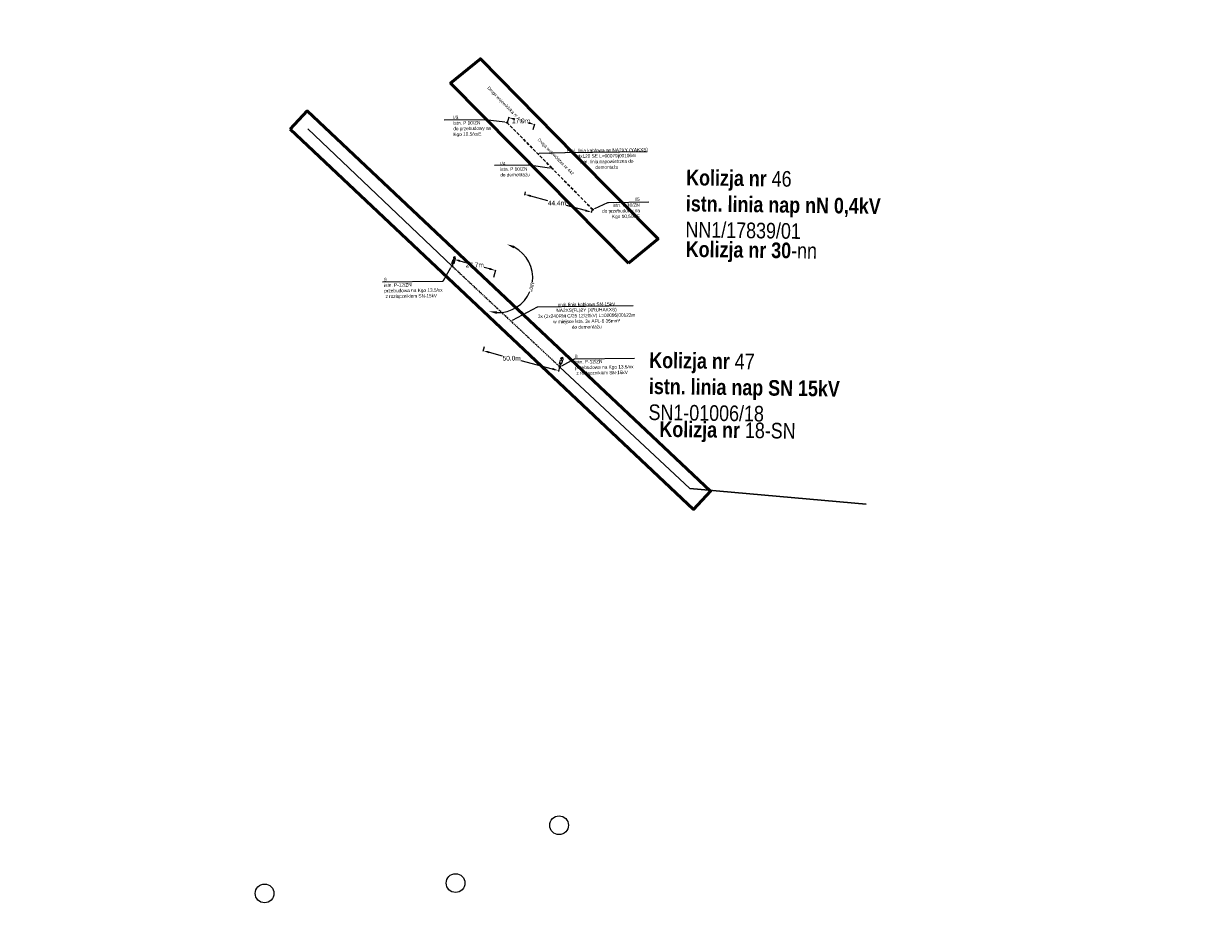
# Model space of a CAD drawing. Header units: millimetres. Extents: x 6504137 to 6515825, y 5737606 to 5784558.
# Tile 8 of 115: x 6504182 to 6504941, y 5740490 to 5741064. Entities that reach past the tile are written whole.
import ezdxf
from ezdxf import colors
from ezdxf.entities.mleader import LeaderData, LeaderLine
from ezdxf.math import Vec2, Vec3

# ---------------------------------------------------------------- set-up
doc = ezdxf.new("R2010")
doc.units = ezdxf.units.MM
doc.linetypes.add('JIS_02_2.0', pattern=[3, 2, -1])
doc.linetypes.add('KRESKAKROPKA', pattern=[1, 0.5, -0.25, 0, -0.25])
for name, color, linetype in [('#Nr Działek', 6, 'Continuous'), ('- kolizja linia SN', 1, 'Continuous'), ('_Kąt załomu', 7, 'Continuous'), ('_Opisy', 7, 'Continuous')]:
    doc.layers.add(name, color=color, linetype=linetype)
for name, color, linetype, lineweight in [('-Linia kablowa nn', 132, 'JIS_02_2.0', 30), ('-Linia kablowa SN', 1, 'KRESKAKROPKA', 30), ('_-demontaż nn', 132, 'DEMONTAZ', 20), ('_trasa_slupy', 1, 'Continuous', 20), ('_Zakres mapy projektowej', 4, 'Continuous', 50)]:
    doc.layers.add(name, color=color, linetype=linetype, lineweight=lineweight)
doc.layers.add('-wymiary', color=7, linetype='Continuous', lineweight=35, true_color=0x000000)
doc.layers.add('istn. linia nap.', color=7, linetype='Continuous', lineweight=0, true_color=0x000000)
doc.styles.add('Arial_Narr', font='ARIALN.TTF')
doc.styles.add('GEO-INFO', font='arial.ttf')
doc.styles.get("Standard").update_dxf_attribs({"font": 'ARIALN.TTF'})
doc.linetypes.add('DEMONTAZ', pattern='A,1,["x",Standard,S=1,R=0,X=-0.1,Y=-0.35],1', length=2)
doc.dimstyles.new('Kat załomu', dxfattribs={"dimtxt": 2.2, "dimasz": 5, "dimexe": 0.18, "dimexo": 0.0625, "dimtad": 0, "dimtih": 1, "dimtoh": 1, "dimdec": 4, "dimzin": 0, "dimdsep": 46, "dimtxsty": 'Standard', "dimcen": 0.9, "dimse1": 1, "dimse2": 1, "dimadec": 0, "dimazin": 0, "dimtfac": 1, "dimtdec": 4, "dimtofl": 0, "dimtmove": 0, "dimatfit": 3, "dimfxl": 1, "dimtolj": 1, "dimtzin": 0, "dimarcsym": 0})
doc.dimstyles.new('McRobic', dxfattribs={"dimtxt": 3, "dimasz": 4, "dimexe": 0.5, "dimexo": 0.04, "dimgap": 0.4, "dimtad": 0, "dimtih": 1, "dimtoh": 1, "dimdec": 1, "dimrnd": 0.01, "dimzin": 0, "dimdsep": 46, "dimtxsty": 'Standard', "dimcen": 0.09, "dimadec": 0, "dimazin": 0, "dimtfac": 1, "dimtdec": 1, "dimtofl": 0, "dimtmove": 0, "dimatfit": 3, "dimfxl": 1, "dimtolj": 1, "dimtzin": 0, "dimlwd": 25, "dimlwe": 25, "dimarcsym": 0})

# ---------------------------------------------------------------- blocks, each defined once
blk = doc.blocks.new('*D57')
at = {"layer": '_Kąt załomu', "color": 0, "lineweight": -2, "transparency": 16777216}
for start, end in [(353.27685, 61.78867), (268.30261, 336.81539)]:
    blk.add_arc((6504563.77, 5741194.39), 21.69, start, end, dxfattribs=at)
at = {"layer": '_Kąt załomu', "color": 0, "transparency": 16777216}
for points in [[(6504573.71, 5741212.73), (6504574.33, 5741214.27), (6504569.37, 5741215.34)], [(6504563, 5741171.88), (6504563.24, 5741173.53), (6504558.18, 5741173.43)]]:
    blk.add_solid(points, dxfattribs=at)
at = {"layer": 'Defpoints', "color": 0, "transparency": 16777216}
for p in [(6504940.54, 5742603.21), (6504584.71, 5741200.02), (6504563.77, 5741194.39), (6504485.68, 5740901.64)]:
    blk.add_point(p, dxfattribs=at)
at = {"layer": '_Kąt załomu', "color": 0, "transparency": 16777216, "insert": (6504584.72, 5741188.79), "char_height": 2.2, "attachment_point": 5, "rotation": 255}
blk.add_mtext('\\A1;180°', dxfattribs=at)
blk = doc.blocks.new('*D58')
at = {"layer": '_Kąt załomu', "color": 0, "lineweight": -2, "transparency": 16777216}
for start, end in [(353.09207, 62.15256), (267.9761, 337.03786)]:
    blk.add_arc((6504485.68, 5740901.64), 22.23, start, end, dxfattribs=at)
at = {"layer": '_Kąt załomu', "color": 0, "transparency": 16777216}
for points in [[(6504495.76, 5740920.53), (6504496.37, 5740922.08), (6504491.41, 5740923.13)], [(6504484.77, 5740878.6), (6504485.01, 5740880.25), (6504479.95, 5740880.16)]]:
    blk.add_solid(points, dxfattribs=at)
at = {"layer": 'Defpoints', "color": 0, "transparency": 16777216}
for p in [(6504563.77, 5741194.39), (6504485.68, 5740901.64), (6504501.42, 5740885.94), (6504181.97, 5739763.06)]:
    blk.add_point(p, dxfattribs=at)
at = {"layer": '_Kąt załomu', "color": 0, "transparency": 16777216, "insert": (6504507.16, 5740895.91), "char_height": 2.2, "attachment_point": 5, "rotation": 255}
blk.add_mtext('\\A1;180°', dxfattribs=at)
blk = doc.blocks.new('*D59')
at = {"layer": '_Kąt załomu', "color": 0, "lineweight": -2, "transparency": 16777216}
for start, end in [(13.73171, 63.85721), (309.67861, 359.80066)]:
    blk.add_arc((6504181.97, 5739763.06), 25.6, start, end, dxfattribs=at)
at = {"layer": '_Kąt załomu', "color": 0, "transparency": 16777216}
for points in [[(6504192.96, 5739785.27), (6504193.54, 5739786.83), (6504188.57, 5739787.8)], [(6504198.78, 5739742.67), (6504197.85, 5739744.05), (6504194.17, 5739740.56)]]:
    blk.add_solid(points, dxfattribs=at)
at = {"layer": 'Defpoints', "color": 0, "transparency": 16777216}
for p in [(6504485.68, 5740901.64), (6504181.97, 5739763.06), (6504206.58, 5739756.01), (6504874.76, 5738485.57)]:
    blk.add_point(p, dxfattribs=at)
at = {"layer": '_Kąt załomu', "color": 0, "transparency": 16777216, "insert": (6504207.39, 5739766.08), "char_height": 2.2, "attachment_point": 5, "rotation": 277}
blk.add_mtext('\\A1;137°', dxfattribs=at)
blk = doc.blocks.new('OKRAG_PELNY')
at = {"color": 0}
blk.add_lwpolyline([(0.5, 0), (0.482963, -0.12941), (0.433013, -0.25), (0.353553, -0.353553), (0.25, -0.433013), (0.12941, -0.482963), (0, -0.5), (-0.12941, -0.482963), (-0.25, -0.433013), (-0.353553, -0.353553), (-0.433013, -0.25), (-0.482963, -0.12941), (-0.5, 0), (-0.482963, 0.12941), (-0.433013, 0.25), (-0.353553, 0.353553), (-0.25, 0.433013), (-0.12941, 0.482963), (0, 0.5), (0.12941, 0.482963), (0.25, 0.433013), (0.353553, 0.353553), (0.433013, 0.25), (0.482963, 0.12941)], close=True, dxfattribs=at)
blk = doc.blocks.new('*D173')
at = {"layer": '-wymiary', "color": 0, "linetype": 'Continuous', "lineweight": 25, "transparency": 16777216}
for p, q in [((6504491.85, 5741001.09), (6504492.82, 5741004.74)), ((6504508.25, 5740996.74), (6504509.22, 5741000.39))]:
    blk.add_line(p, q, dxfattribs=at)
at = {"layer": '-wymiary', "color": 0, "lineweight": 25, "transparency": 16777216}
for p, q in [((6504496.56, 5741003.23), (6504494.62, 5741003.75)), ((6504505.22, 5741000.94), (6504506.34, 5741000.64))]:
    blk.add_line(p, q, dxfattribs=at)
at = {"layer": '-wymiary', "color": 0, "transparency": 16777216}
for points in [[(6504496.73, 5741003.88), (6504496.39, 5741002.59), (6504492.69, 5741004.26)], [(6504505.05, 5741000.29), (6504505.39, 5741001.58), (6504509.09, 5740999.91)]]:
    blk.add_solid(points, dxfattribs=at)
at = {"layer": 'Defpoints', "color": 0, "transparency": 16777216}
for p in [(6504492.69, 5741004.26), (6504491.84, 5741001.05), (6504508.24, 5740996.7)]:
    blk.add_point(p, dxfattribs=at)
at = {"layer": '-wymiary', "color": 0, "transparency": 16777216, "insert": (6504500.48, 5741002.19), "char_height": 3, "attachment_point": 5, "rotation": 0.02135, "style": 'GEO-INFO'}
blk.add_mtext('\\A1;17.0m', dxfattribs=at)
blk = doc.blocks.new('*D174')
at = {"layer": '-wymiary', "color": 0, "linetype": 'Continuous', "lineweight": 25, "transparency": 16777216}
for p, q in [((6504503.19, 5740956.83), (6504502.61, 5740954.65)), ((6504546.04, 5740945.41), (6504545.46, 5740943.23))]:
    blk.add_line(p, q, dxfattribs=at)
at = {"layer": '-wymiary', "color": 0, "lineweight": 25, "transparency": 16777216}
for p, q in [((6504506.61, 5740954.1), (6504517.39, 5740951.23)), ((6504541.73, 5740944.74), (6504529.51, 5740948))]:
    blk.add_line(p, q, dxfattribs=at)
at = {"layer": '-wymiary', "color": 0, "transparency": 16777216}
for points in [[(6504506.78, 5740954.75), (6504506.43, 5740953.46), (6504502.74, 5740955.13)], [(6504541.55, 5740944.1), (6504541.9, 5740945.39), (6504545.59, 5740943.71)]]:
    blk.add_solid(points, dxfattribs=at)
at = {"layer": 'Defpoints', "color": 0, "transparency": 16777216}
for p in [(6504503.2, 5740956.87), (6504502.74, 5740955.13), (6504546.05, 5740945.44)]:
    blk.add_point(p, dxfattribs=at)
at = {"layer": '-wymiary', "color": 0, "transparency": 16777216, "insert": (6504523.45, 5740949.61), "char_height": 3, "attachment_point": 5, "rotation": 0.02135, "style": 'GEO-INFO'}
blk.add_mtext('\\A1;44.4m', dxfattribs=at)
blk = doc.blocks.new('*D181')
at = {"layer": '-wymiary', "color": 0, "linetype": 'Continuous', "lineweight": 25, "transparency": 16777216}
for p, q in [((6504456.29, 5740909.25), (6504457.57, 5740914.03)), ((6504483, 5740902.1), (6504484.28, 5740906.88))]:
    blk.add_line(p, q, dxfattribs=at)
at = {"layer": '-wymiary', "color": 0, "lineweight": 25, "transparency": 16777216}
for p, q in [((6504461.31, 5740912.52), (6504464.78, 5740911.59)), ((6504480.29, 5740907.43), (6504476.83, 5740908.36))]:
    blk.add_line(p, q, dxfattribs=at)
at = {"layer": '-wymiary', "color": 0, "transparency": 16777216}
for points in [[(6504461.48, 5740913.16), (6504461.14, 5740911.87), (6504457.44, 5740913.55)], [(6504480.12, 5740906.79), (6504480.46, 5740908.07), (6504484.16, 5740906.4)]]:
    blk.add_solid(points, dxfattribs=at)
at = {"layer": 'Defpoints', "color": 0, "transparency": 16777216}
for p in [(6504457.44, 5740913.55), (6504456.28, 5740909.21), (6504482.99, 5740902.06)]:
    blk.add_point(p, dxfattribs=at)
at = {"layer": '-wymiary', "color": 0, "transparency": 16777216, "insert": (6504470.8, 5740909.97), "char_height": 3, "attachment_point": 5, "rotation": 0.02135, "style": 'GEO-INFO'}
blk.add_mtext('\\A1;27.7m', dxfattribs=at)
blk = doc.blocks.new('*D182')
at = {"layer": '-wymiary', "color": 0, "linetype": 'Continuous', "lineweight": 25, "transparency": 16777216}
for p, q in [((6504476.82, 5740857.47), (6504476.04, 5740854.52)), ((6504525.16, 5740844.73), (6504524.38, 5740841.78))]:
    blk.add_line(p, q, dxfattribs=at)
at = {"layer": '-wymiary', "color": 0, "lineweight": 25, "transparency": 16777216}
for p, q in [((6504480.04, 5740853.98), (6504488.44, 5740851.76)), ((6504520.64, 5740843.28), (6504500.45, 5740848.6))]:
    blk.add_line(p, q, dxfattribs=at)
at = {"layer": '-wymiary', "color": 0, "transparency": 16777216}
for points in [[(6504480.21, 5740854.62), (6504479.87, 5740853.34), (6504476.17, 5740855)], [(6504520.47, 5740842.63), (6504520.81, 5740843.92), (6504524.51, 5740842.26)]]:
    blk.add_solid(points, dxfattribs=at)
at = {"layer": 'Defpoints', "color": 0, "transparency": 16777216}
for p in [(6504476.17, 5740855), (6504476.83, 5740857.51), (6504525.17, 5740844.76)]:
    blk.add_point(p, dxfattribs=at)
at = {"layer": '-wymiary', "color": 0, "transparency": 16777216, "insert": (6504494.45, 5740850.18), "char_height": 3, "attachment_point": 5, "rotation": 0.02135, "style": 'GEO-INFO'}
blk.add_mtext('\\A1;50.0m', dxfattribs=at)

msp = doc.modelspace()

# ---------------------------------------------------------------- linework, layer by layer
at = {"layer": '#Nr Działek'}
for centre in [(6504524.81, 5740551.07), (6504458.52285, 5740514.0604), (6504336.23, 5740507.43)]:
    msp.add_circle(centre, 6, dxfattribs=at)
at = {"layer": '- kolizja linia SN', "linetype": 'ByBlock'}
for points in [[(6504456.16955, 5740910.94974), (6504456.91814, 5740913.51284), (6504458.10566, 5740913.16601), (6504457.35706, 5740910.60291)], [(6504525.05765, 5740846.50163), (6504525.80624, 5740849.06474), (6504526.99376, 5740848.71791), (6504526.24516, 5740846.1548)]]:
    msp.add_lwpolyline(points, close=True, dxfattribs=at)
for points in [[(6504456.73696, 5740910.78402), (6504457.01123, 5740911.7231), (6504456.28281, 5740909.21277)], [(6504457.48555, 5740913.34712), (6504457.7705, 5740914.32277), (6504456.91796, 5740914.57176), (6504458.66182, 5740914.06244)], [(6504458.49553, 5740914.5586), (6504458.49553, 5740914.5586), (6504457.2615, 5740914.91902)], [(6504457.61362, 5740915.23968), (6504457.61362, 5740915.23968), (6504458.30641, 5740915.03734)], [(6504526.37365, 5740848.89902), (6504526.6586, 5740849.87466), (6504525.80606, 5740850.12366), (6504527.54992, 5740849.61434)], [(6504527.38364, 5740850.11049), (6504527.38364, 5740850.11049), (6504526.1496, 5740850.47091)], [(6504526.50172, 5740850.79157), (6504526.50172, 5740850.79157), (6504527.19451, 5740850.58923)], [(6504525.62506, 5740846.33591), (6504525.89933, 5740847.27499), (6504525.17091, 5740844.76466)]]:
    msp.add_lwpolyline(points, dxfattribs=at)
at = {"layer": '-Linia kablowa SN'}
msp.add_lwpolyline([(6504525.17091, 5740844.76466), (6504525.17091, 5740844.76466), (6504525.17091, 5740844.76466), (6504525.17091, 5740844.76466), (6504525.17091, 5740844.76466), (6504525.17091, 5740844.76466), (6504525.17091, 5740844.76466), (6504525.17091, 5740844.76466), (6504525.17091, 5740844.76466), (6504525.17091, 5740844.76466), (6504525.17091, 5740844.76466), (6504525.17091, 5740844.76466), (6504525.17091, 5740844.76466), (6504525.17091, 5740844.76466), (6504525.17091, 5740844.76466), (6504525.17091, 5740844.76466), (6504525.17091, 5740844.76466), (6504525.17091, 5740844.76466), (6504525.17091, 5740844.76466), (6504525.17091, 5740844.76466), (6504525.17091, 5740844.76466), (6504525.17091, 5740844.76466), (6504525.17091, 5740844.76466), (6504525.17091, 5740844.76466), (6504525.17091, 5740844.76466), (6504525.17091, 5740844.76466), (6504525.17091, 5740844.76466), (6504525.17091, 5740844.76466), (6504525.17091, 5740844.76466), (6504525.17091, 5740844.76466), (6504525.17091, 5740844.76466), (6504525.17091, 5740844.76466), (6504525.17091, 5740844.76466), (6504525.17091, 5740844.76466), (6504456.28281, 5740909.21277), (6504456.28281, 5740909.21277), (6504456.28281, 5740909.21277), (6504456.28281, 5740909.21277), (6504456.28281, 5740909.21277), (6504456.28281, 5740909.21277), (6504456.28281, 5740909.21277), (6504456.28281, 5740909.21277), (6504456.28281, 5740909.21277), (6504456.28281, 5740909.21277), (6504456.28281, 5740909.21277), (6504456.28281, 5740909.21277), (6504456.28281, 5740909.21277), (6504456.28281, 5740909.21277), (6504456.28281, 5740909.21277), (6504456.28281, 5740909.21277), (6504456.28281, 5740909.21277), (6504456.28281, 5740909.21277), (6504456.28281, 5740909.21277), (6504456.28281, 5740909.21277), (6504456.28281, 5740909.21277), (6504456.28281, 5740909.21277), (6504456.28281, 5740909.21277), (6504456.28281, 5740909.21277), (6504456.28281, 5740909.21277), (6504456.28281, 5740909.21277), (6504456.28281, 5740909.21277), (6504456.28281, 5740909.21277), (6504456.28281, 5740909.21277), (6504456.28281, 5740909.21277), (6504456.28281, 5740909.21277), (6504456.28281, 5740909.21277), (6504456.28281, 5740909.21277)], dxfattribs=at)
at = {"layer": 'istn. linia nap.', "color": 18, "linetype": 'Continuous', "lineweight": 30, "true_color": 0x000000}
for p, q in [((6504363.92121, 5740997.20606), (6504456.28281, 5740909.21277)), ((6504525.17091, 5740844.76466), (6504608.51426, 5740766.73188)), ((6504608.51426, 5740766.73188), (6504721.4189, 5740756.81814))]:
    msp.add_line(p, q, dxfattribs=at)

# ---------------------------------------------------------------- block references
at = {"layer": '-Linia kablowa SN', "color": 1, "lineweight": 18, "xscale": 0.7000000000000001, "yscale": 0.7000000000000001, "rotation": 269.6972132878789}
for p in [(6504456.28281, 5740909.21277), (6504525.17091, 5740844.76466)]:
    msp.add_blockref('OKRAG_PELNY', p, dxfattribs=at)
at = {"layer": '_-demontaż nn', "lineweight": 18, "xscale": 0.6999999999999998, "yscale": 0.6999999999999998, "rotation": 179.6972132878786}
msp.add_blockref('OKRAG_PELNY', (6504546.39199, 5740945.35396), dxfattribs=at)

# ---------------------------------------------------------------- texts
at = {"layer": '_Opisy', "char_height": 2, "attachment_point": 5, "rotation": 314.40261173, "bg_fill": 3, "box_fill_scale": 1, "bg_fill_color": 256, "bg_fill_transparency": 0}
for insert in [(6504490.33145, 5741012.24366), (6504522.46143, 5740979.18037)]:
    msp.add_mtext_dynamic_manual_height_columns('Droga wojewódzka nr 442', width=26.7050387, gutter_width=10, heights=[0], dxfattribs=dict(at, insert=insert))
at = {"layer": '_trasa_slupy', "char_height": 10, "width": 348.1955042, "attachment_point": 1, "rotation": 359.20502598, "style": 'Arial_Narr'}
for s, insert in [('{\\fArial Narrow|b1|i0|c238|p34;Kolizja nr }46\\P{\\fArial Narrow|b1|i0|c238|p34;istn. linia nap nN 0,4kV\\P}NN1/17839/01', (6504606.28608, 5740970.96863)), ('{\\fArial Narrow|b1|i0|c238|p34;Kolizja nr }47\\P{\\fArial Narrow|b1|i0|c238|p34;istn. linia nap SN 15kV\\P}SN1-01006/18', (6504582.63805, 5740853.97629))]:
    msp.add_mtext(s, dxfattribs=dict(at, insert=insert))
at = {"layer": '_trasa_slupy', "color": 5, "char_height": 10, "width": 348.1955042, "attachment_point": 1, "rotation": 359.20502598, "style": 'Arial_Narr'}
for s, insert in [('{\\fArial Narrow|b1|i0|c238|p34;Kolizja nr 30}-nn', (6504605.99362, 5740925.12061)), ('{\\fArial Narrow|b1|i0|c238|p34;Kolizja nr }18-SN', (6504589.14353, 5740809.84993))]:
    msp.add_mtext(s, dxfattribs=dict(at, insert=insert))

# ---------------------------------------------------------------- dimensions: what is measured, and where the dimension line sits
at = {"layer": '-wymiary', "color": 7, "linetype": 'Continuous'}
for base, p1, p2, angle, picture, middle in [((6504502.74087, 5740955.13498), (6504546.05381, 5740945.44413), (6504503.20309, 5740956.86865), 165.07149934, '*D174', (6504523.44814, 5740949.61417)), ((6504457.44461, 5740913.55013), (6504482.99375, 5740902.05805), (6504456.28281, 5740909.21277), 165.00492085, '*D181', (6504470.80337, 5740909.97189)), ((6504476.17227, 5740854.99955), (6504525.17091, 5740844.76466), (6504476.83281, 5740857.50558), 165.23385792, '*D182', (6504494.44707, 5740850.18269))]:
    dim = msp.add_linear_dim(base=base, p1=p1, p2=p2, angle=angle, dimstyle='McRobic', override={"dimpost": 'm', "dimtxsty": 'GEO-INFO'}, dxfattribs=at)
    dim.commit()
    dim.dimension.update_dxf_attribs({"geometry": picture, "text_midpoint": middle, "dimtype": 161, "text_rotation": 210})
at = {"layer": '_Kąt załomu'}
dim = msp.add_angular_dim_3p(base=(6504206.57826, 5739756.00596), center=(6504181.967, 5739763.062), p1=(6504485.677, 5740901.644), p2=(6504874.761, 5738485.573), dimstyle='Kat załomu', dxfattribs=at)
dim.commit()
dim.dimension.update_dxf_attribs({"geometry": '*D59', "text_midpoint": (6504207.39137, 5739766.07924), "text_rotation": 277})

# ---------------------------------------------------------------- leaders
at = {"layer": '_Opisy', "linetype": 'Continuous'}
ml = msp.add_multileader_mtext('Standard', dxfattribs=at)
ml.set_content('{\\fArial|b0|i0|c238|p34;I/5        \\P\\C256;istn. P 10/ZN\\P}do przebudowy na\\P{\\fArial|b0|i0|c238|p34;\\C256;Kgo 10,5/xxE}', color=256)
ml.set_leader_properties()
ml.build(insert=Vec2(0, 0))
ml.multileader.update_dxf_attribs({"text_left_attachment_type": 6, "text_right_attachment_type": 6, "dogleg_length": 0.36, "arrow_head_size": 1.2, "scale": 0.8})
ctx = ml.context
ctx.base_point, ctx.scale, ctx.char_height, ctx.arrow_head_size, ctx.landing_gap_size, ctx.plane_origin, ctx.plane_x_axis, ctx.plane_y_axis = Vec3(6504556.36584, 5740949.96861, 30.78), 0.8, 2.16, 1.2, 0.072, Vec3(6504667.09657, 5740993.26083, 30.78), Vec3(0.999892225, 0.014681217), Vec3(-0.014681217, 0.999892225)
ctx.left_attachment, ctx.right_attachment, ctx.text_align_type = 6, 6, 2
notes = []
notes.append((ctx, [(1, (1, 1, 0), (6504556.07787, 5740949.96438, 30.78), (0.999892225, 0.014681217), 0.288, [(1, [(6504546.64078, 5740945.60014, 30.78)], 0, [])])]))
ctx.mtext.insert, ctx.mtext.text_direction, ctx.mtext.rotation, ctx.mtext.alignment, ctx.mtext.flow_direction = Vec3(6504576.4264, 5740953.09533, 30.78), Vec3(0.999892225, 0.014681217), 0.014681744, 3, 5
ml = msp.add_multileader_mtext('Standard', dxfattribs=at)
ml.set_content('{\\fArial|b0|i0|c238|p34;9 \\P\\C256;istn. P-12/ZN\\Pprzebudowa na Kgo 13,5/xx\\P} z rozłącznikiem SN-15kV', color=256)
ml.set_leader_properties()
ml.build(insert=Vec2(0, 0))
ml.multileader.update_dxf_attribs({"text_left_attachment_type": 6, "text_right_attachment_type": 6, "dogleg_length": 0.36, "arrow_head_size": 1.2, "scale": 0.8})
ctx = ml.context
ctx.base_point, ctx.scale, ctx.char_height, ctx.arrow_head_size, ctx.landing_gap_size, ctx.plane_origin, ctx.plane_x_axis, ctx.plane_y_axis = Vec3(6504412.66023, 5740898.86883), 0.8, 2.16, 1.2, 0.072, Vec3(6504371.25007, 5741040.53836), Vec3(0.999892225, 0.014681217), Vec3(-0.014681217, 0.999892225)
ctx.left_attachment, ctx.right_attachment = 6, 6
notes.append((ctx, [(0, (1, 1, 0), (6504450.27672, 5740899.42115), (-0.999892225, -0.014681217), 0.288, [(0, [(6504455.97878, 5740909.03937)], 0, [])])]))
ctx.mtext.insert, ctx.mtext.text_direction, ctx.mtext.rotation, ctx.mtext.flow_direction = Vec3(6504412.69119, 5740901.66462), Vec3(0.999892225, 0.014681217), 0.014681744, 5
ml = msp.add_multileader_mtext('Standard', dxfattribs=at)
ml.set_content('\\pxqc;{\\fArial|b0|i0|c238|p34;proj. linia kablowa SN-15kV \\PNA2XS(FL)2Y (XRUHAKXS)\\P\\C256;3x (1x240RM C/25 12/20kV) L=00095|00122m\\Pw miejsce istn. 3x AFL-6 35mm² \\Pdo demontażu}', color=256)
ml.set_leader_properties()
ml.build(insert=Vec2(0, 0))
ml.multileader.update_dxf_attribs({"text_left_attachment_type": 6, "text_right_attachment_type": 6, "dogleg_length": 0.36, "arrow_head_size": 1.2, "scale": 0.8})
ctx = ml.context
ctx.base_point, ctx.scale, ctx.char_height, ctx.arrow_head_size, ctx.landing_gap_size, ctx.plane_origin, ctx.plane_x_axis, ctx.plane_y_axis = Vec3(6504511.23137, 5740883.10182, 10.3), 0.8, 2.16, 1.2, 0.072, Vec3(6504520.95138, 5741029.76465, 10.3), Vec3(0.999892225, 0.014681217), Vec3(-0.014681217, 0.999892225)
ctx.left_attachment, ctx.right_attachment = 6, 6
notes.append((ctx, [(1, (1, 1, 0), (6504510.9434, 5740883.09759, 10.3), (0.999892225, 0.014681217), 0.288, [(1, [(6504493.84713, 5740874.06956, 10.3)], 0, [])])]))
ctx.mtext.insert, ctx.mtext.text_direction, ctx.mtext.rotation, ctx.mtext.alignment, ctx.mtext.flow_direction = Vec3(6504542.32203, 5740885.79075, 10.3), Vec3(0.999892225, 0.014681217), 0.014681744, 2, 5
ml = msp.add_multileader_mtext('Standard', dxfattribs=at)
ml.set_content('{\\fArial|b0|i0|c238|p34;8\\P\\C256;istn. P-12/ZN\\Pprzebudowa na Kgo 13,5/xx\\P} z rozłącznikiem SN-15kV', color=256)
ml.set_leader_properties()
ml.build(insert=Vec2(0, 0))
ml.multileader.update_dxf_attribs({"text_left_attachment_type": 6, "text_right_attachment_type": 6, "dogleg_length": 0.36, "arrow_head_size": 1.2, "scale": 0.8})
ctx = ml.context
ctx.base_point, ctx.scale, ctx.char_height, ctx.arrow_head_size, ctx.landing_gap_size, ctx.plane_origin, ctx.plane_x_axis, ctx.plane_y_axis = Vec3(6504534.89598, 5740849.73576), 0.8, 2.16, 1.2, 0.072, Vec3(6504442.72843, 5740974.38739), Vec3(0.999892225, 0.014681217), Vec3(-0.014681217, 0.999892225)
ctx.left_attachment, ctx.right_attachment = 6, 6
notes.append((ctx, [(0, (1, 1, 0), (6504534.60801, 5740849.73153), (0.999892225, 0.014681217), 0.288, [(0, [(6504525.50946, 5740844.85346)], 0, [])])]))
ctx.mtext.insert, ctx.mtext.text_direction, ctx.mtext.rotation, ctx.mtext.flow_direction = Vec3(6504534.92694, 5740852.53155), Vec3(0.999892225, 0.014681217), 0.014681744, 5
for ctx, leaders in notes:
    for number, flags, end, landing, length, lines in leaders:
        leader = LeaderData()
        leader.index, (leader.has_last_leader_line, leader.has_dogleg_vector, leader.attachment_direction) = number, flags
        leader.last_leader_point, leader.dogleg_vector, leader.dogleg_length = Vec3(end), Vec3(landing), length
        for number, points, colour, breaks in lines:
            line = LeaderLine()
            line.index, line.vertices, line.color, line.breaks = number, Vec3.list(points), colors.encode_raw_color(colour), breaks
            leader.lines.append(line)
        ctx.leaders.append(leader)

# ---------------------------------------------------------------- next in the draw order: linework, layer by layer
at = {"layer": '-Linia kablowa nn'}
msp.add_lwpolyline([(6504546.39199, 5740945.35396), (6504546.39199, 5740945.35396), (6504546.39199, 5740945.35396), (6504546.39199, 5740945.35396), (6504546.39199, 5740945.35396), (6504546.39199, 5740945.35396), (6504546.39199, 5740945.35396), (6504546.39199, 5740945.35396), (6504546.39199, 5740945.35396), (6504520.24427, 5740971.92602), (6504520.24427, 5740971.92602), (6504491.44665, 5741001.11741), (6504491.44665, 5741001.11741), (6504491.44665, 5741001.11741), (6504491.44665, 5741001.11741), (6504491.44665, 5741001.11741), (6504491.44665, 5741001.11741)], dxfattribs=at)
at = {"layer": '_Zakres mapy projektowej'}
for points in [[(6504569.1644, 5740911.04941), (6504588.24866, 5740926.58807), (6504534.9433, 5740980.53197), (6504474.47381, 5741041.98264), (6504455.37778, 5741026.45591), (6504515.85316, 5740964.99926)], [(6504352.58459, 5740996.96974), (6504363.56128, 5741008.61071), (6504621.87319, 5740765.03886), (6504610.89649, 5740753.3979)]]:
    msp.add_lwpolyline(points, close=True, dxfattribs=at)

# ---------------------------------------------------------------- next in the draw order: block references
at = {"layer": '_-demontaż nn', "lineweight": 18, "xscale": 0.6999999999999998, "yscale": 0.6999999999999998, "rotation": 179.6972132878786}
msp.add_blockref('OKRAG_PELNY', (6504491.50376, 5741001.13961), dxfattribs=at)

# ---------------------------------------------------------------- next in the draw order: dimensions: what is measured, and where the dimension line sits
at = {"layer": '-wymiary', "color": 7, "linetype": 'Continuous'}
dim = msp.add_linear_dim(base=(6504492.69192, 5741004.25658), p1=(6504508.23906, 5740996.70137), p2=(6504491.84136, 5741001.04724), angle=165.15620214, dimstyle='McRobic', override={"dimpost": 'm', "dimtxsty": 'GEO-INFO'}, dxfattribs=at)
dim.commit()
dim.dimension.update_dxf_attribs({"geometry": '*D173', "text_midpoint": (6504500.47759, 5741002.19315), "dimtype": 161, "text_rotation": 210})
at = {"layer": '_Kąt załomu'}
for base, center, p1, p2, picture, middle in [((6504584.71132, 5741200.01574), (6504563.766, 5741194.388), (6504940.544, 5742603.205), (6504485.677, 5740901.644), '*D57', (6504584.71966, 5741188.79137)), ((6504501.41692, 5740885.93941), (6504485.677, 5740901.644), (6504563.766, 5741194.388), (6504181.967, 5739763.062), '*D58', (6504507.16046, 5740895.91337))]:
    dim = msp.add_angular_dim_3p(base=base, center=center, p1=p1, p2=p2, dimstyle='Kat załomu', dxfattribs=at)
    dim.commit()
    dim.dimension.update_dxf_attribs({"geometry": picture, "text_midpoint": middle, "text_rotation": 255})

# ---------------------------------------------------------------- next in the draw order: leaders
at = {"layer": '_Opisy', "linetype": 'Continuous'}
ml = msp.add_multileader_mtext('Standard', dxfattribs=at)
ml.set_content('{\\fArial|b0|i0|c238|p34;I/3        \\P\\C256;istn. P 10/ZN\\P}do przebudowy na\\P{\\fArial|b0|i0|c238|p34;\\C256;Kgo 10,5/xxE}', color=256)
ml.set_leader_properties()
ml.build(insert=Vec2(0, 0))
ml.multileader.update_dxf_attribs({"text_left_attachment_type": 6, "text_right_attachment_type": 6, "dogleg_length": 0.36, "arrow_head_size": 1.2, "scale": 0.8})
ctx = ml.context
ctx.base_point, ctx.scale, ctx.char_height, ctx.arrow_head_size, ctx.landing_gap_size, ctx.plane_origin, ctx.plane_x_axis, ctx.plane_y_axis = Vec3(6504456.9175, 5741002.66283), 0.8, 2.16, 1.2, 0.072, Vec3(6504553.18755, 5741052.38374), Vec3(0.999892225, 0.014681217), Vec3(-0.014681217, 0.999892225)
ctx.left_attachment, ctx.right_attachment = 6, 6
notes = []
notes.append((ctx, [(1, (1, 1, 0), (6504477.3796, 5741002.96327), (-0.999892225, -0.014681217), 0.288, [(1, [(6504491.15377, 5741001.14146)], 0, [])])]))
ctx.mtext.insert, ctx.mtext.text_direction, ctx.mtext.rotation, ctx.mtext.flow_direction = Vec3(6504456.94792, 5741005.49545), Vec3(0.999892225, 0.014681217), 0.014681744, 5
ml = msp.add_multileader_mtext('Standard', dxfattribs=at)
ml.set_content('{\\fArial|b0|i0|c238|p34;\\C256; Proj. linia kablowa nn NA2XY (YAKXS) \\P\\pxqc;4x120 SE L=00079|00106m \\P}istn. linia napowietrzna do \\Pdemontażu ', color=256)
ml.set_leader_properties()
ml.build(insert=Vec2(0, 0))
ml.multileader.update_dxf_attribs({"text_left_attachment_type": 6, "text_right_attachment_type": 6, "dogleg_length": 0.36, "arrow_head_size": 1.2, "scale": 0.8})
ctx = ml.context
ctx.base_point, ctx.scale, ctx.char_height, ctx.arrow_head_size, ctx.landing_gap_size, ctx.plane_origin, ctx.plane_x_axis, ctx.plane_y_axis = Vec3(6504528.76599, 5740981.86789, 51.6), 0.8, 2.16, 1.2, 0.072, Vec3(6504443.48554, 5740769.93263, 51.6), Vec3(0.999892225, 0.014681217), Vec3(-0.014681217, 0.999892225)
ctx.left_attachment, ctx.right_attachment, ctx.text_align_type = 6, 6, 2
notes.append((ctx, [(1, (1, 1, 0), (6504528.47802, 5740981.86366, 51.6), (0.999892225, 0.014681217), 0.288, [(1, [(6504510.89002, 5740981.40817, 51.6)], 0, [])])]))
ctx.mtext.insert, ctx.mtext.text_direction, ctx.mtext.rotation, ctx.mtext.alignment, ctx.mtext.flow_direction = Vec3(6504555.24689, 5740984.48914, 51.6), Vec3(0.999892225, 0.014681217), 0.014681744, 2, 5
ml = msp.add_multileader_mtext('Standard', dxfattribs=at)
ml.set_content('{\\fArial|b0|i0|c238|p34;I/4        \\P\\C256;istn. P 10/ZN\\P}do {\\fArial|b0|i0|c238|p34;\\C256;demontażu}', color=256)
ml.set_leader_properties()
ml.build(insert=Vec2(0, 0))
ml.multileader.update_dxf_attribs({"text_left_attachment_type": 6, "text_right_attachment_type": 6, "dogleg_length": 0.36, "arrow_head_size": 1.2, "scale": 0.8})
ctx = ml.context
ctx.base_point, ctx.scale, ctx.char_height, ctx.arrow_head_size, ctx.landing_gap_size, ctx.plane_origin, ctx.plane_x_axis, ctx.plane_y_axis = Vec3(6504486.99628, 5740973.64788), 0.8, 2.16, 1.2, 0.072, Vec3(6504581.30692, 5741023.34002), Vec3(0.999892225, 0.014681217), Vec3(-0.014681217, 0.999892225)
ctx.left_attachment, ctx.right_attachment = 6, 6
notes.append((ctx, [(1, (1, 1, 0), (6504505.49897, 5740973.91955), (-0.999892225, -0.014681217), 0.288, [(1, [(6504519.91731, 5740971.8043)], 0, [])])]))
ctx.mtext.insert, ctx.mtext.text_direction, ctx.mtext.rotation, ctx.mtext.flow_direction = Vec3(6504487.0355, 5740975.88089), Vec3(0.999892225, 0.014681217), 0.014681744, 5
for ctx, leaders in notes:
    for number, flags, end, landing, length, lines in leaders:
        leader = LeaderData()
        leader.index, (leader.has_last_leader_line, leader.has_dogleg_vector, leader.attachment_direction) = number, flags
        leader.last_leader_point, leader.dogleg_vector, leader.dogleg_length = Vec3(end), Vec3(landing), length
        for number, points, colour, breaks in lines:
            line = LeaderLine()
            line.index, line.vertices, line.color, line.breaks = number, Vec3.list(points), colors.encode_raw_color(colour), breaks
            leader.lines.append(line)
        ctx.leaders.append(leader)

doc.saveas('drawing.dxf')
